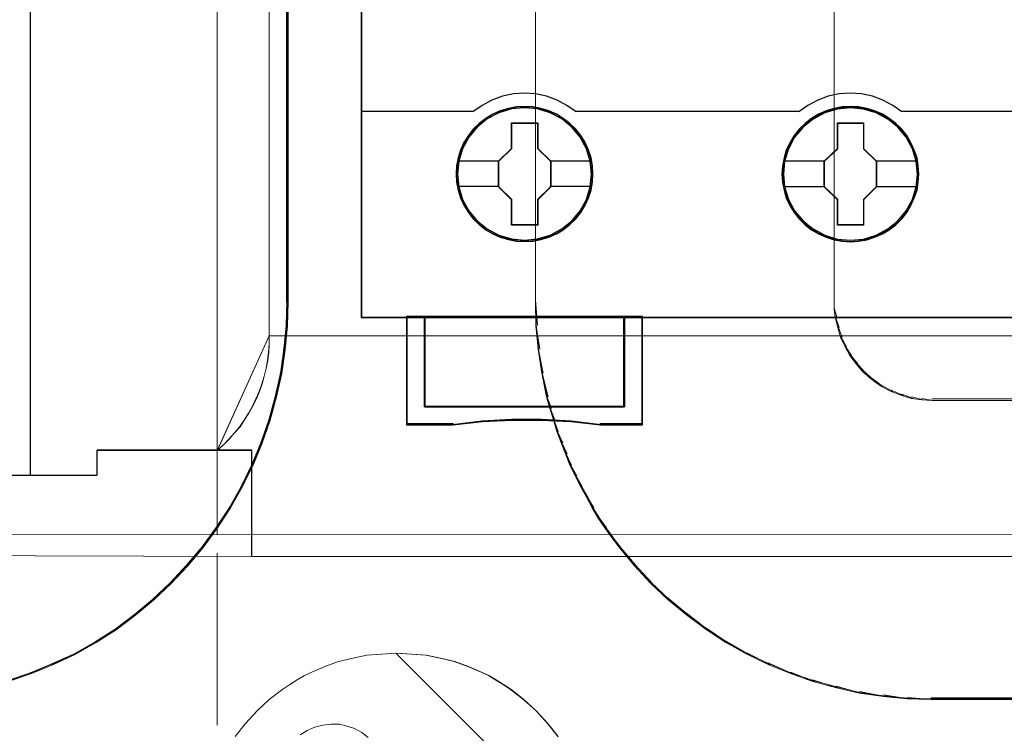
# Model space of a CAD drawing. Header units: millimetres. Extents: x -1290 to 1795, y -4192 to -1311.
# Tile 53 of 256: x 525.51 to 536.39, y -3296.29 to -3288.4. Entities that reach past the tile are written whole.
import ezdxf

# ---------------------------------------------------------------- set-up
doc = ezdxf.new("R2010")
doc.units = ezdxf.units.MM
doc.layers.add('$EL_istn', color=7, linetype='Continuous', lineweight=15)
doc.layers.add('Aparatura', color=7, linetype='Continuous', lineweight=13)
doc.layers.add('45', color=7, linetype='Continuous')
doc.styles.get("Standard").update_dxf_attribs({"font": 'ARIALN.TTF', "width": 0.8})
doc.dimstyles.new('100', dxfattribs={"dimtxt": 15, "dimasz": 10, "dimexe": 1.25, "dimexo": 0.625, "dimtad": 1, "dimdec": 0, "dimtxsty": 'Standard', "dimblk": 'OBLIQUE', "dimcen": 2.5, "dimadec": 0, "dimazin": 0, "dimtfac": 1, "dimtdec": 0, "dimtmove": 0, "dimatfit": 3, "dimldrblk": 'NONE', "dimfxl": 1, "dimarcsym": 0})

# ---------------------------------------------------------------- blocks, each defined once
blk = doc.blocks.new('*U33')
at = {"layer": '45', "color": 7}
for points in [[(79.039055, -226.499965), (6.964233, -226.499965), (6.964233, -308.565404), (79.039055, -308.565404), (79.039055, -226.499965)], [(19.767421, -300.64016), (19.745014, -300.192021), (19.672189, -299.743881), (19.515335, -299.31234), (19.336074, -298.897396), (19.100793, -298.510116), (18.820697, -298.161563), (18.495786, -297.840673), (18.131661, -297.564044), (17.756333, -297.32061), (17.330587, -297.138035), (16.89924, -297.010786), (16.445484, -296.927797), (15.991729, -296.905667), (15.537974, -296.927797), (15.095422, -297.010786), (14.647269, -297.138035), (14.232727, -297.32061), (13.846194, -297.564044), (13.487672, -297.840673), (13.151557, -298.161563), (12.888267, -298.510116), (12.641782, -298.897396), (12.445715, -299.31234), (12.328075, -299.743881), (12.238444, -300.192021), (12.204833, -300.64016), (12.238444, -301.088299), (12.328075, -301.525373), (12.445715, -301.956914), (12.641782, -302.366325), (12.888267, -302.759139), (13.151557, -303.118757), (13.487672, -303.434114), (13.846194, -303.716275), (14.232727, -303.943111), (14.647269, -304.125687), (15.095422, -304.264001), (15.537974, -304.352522), (15.991729, -304.374653), (16.445484, -304.352522), (16.89924, -304.264001), (17.330587, -304.125687), (17.756333, -303.943111), (18.131661, -303.716275), (18.495786, -303.434114), (18.820697, -303.118757), (19.100793, -302.759139), (19.336074, -302.366325), (19.515335, -301.956914), (19.672189, -301.525373), (19.745014, -301.088299), (19.767421, -300.64016)], [(19.767421, -300.64016), (19.745014, -300.192021), (19.672189, -299.743881), (19.515335, -299.31234), (19.336074, -298.897396), (19.100793, -298.510116), (18.820697, -298.161563), (18.495786, -297.840673), (18.131661, -297.564044), (17.756333, -297.32061), (17.330587, -297.138035), (16.89924, -297.010786), (16.445484, -296.927797), (15.991729, -296.905667), (15.537974, -296.927797), (15.095422, -297.010786), (14.647269, -297.138035), (14.232727, -297.32061), (13.846194, -297.564044), (13.487672, -297.840673), (13.151557, -298.161563), (12.888267, -298.510116), (12.641782, -298.897396), (12.445715, -299.31234), (12.328075, -299.743881), (12.238444, -300.192021), (12.204833, -300.64016), (12.238444, -301.088299), (12.328075, -301.525373), (12.445715, -301.956914), (12.641782, -302.366325), (12.888267, -302.759139), (13.151557, -303.118757), (13.487672, -303.434114), (13.846194, -303.716275), (14.232727, -303.943111), (14.647269, -304.125687), (15.095422, -304.264001), (15.537974, -304.352522), (15.991729, -304.374653), (16.445484, -304.352522), (16.89924, -304.264001), (17.330587, -304.125687), (17.756333, -303.943111), (18.131661, -303.716275), (18.495786, -303.434114), (18.820697, -303.118757), (19.100793, -302.759139), (19.336074, -302.366325), (19.515335, -301.956914), (19.672189, -301.525373), (19.745014, -301.088299), (19.767421, -300.64016)], [(19.745922, -300.639262), (19.723641, -300.193601), (19.65123, -299.747941), (19.495269, -299.318787), (19.317026, -298.906138), (19.083084, -298.521), (18.80458, -298.174375), (18.481517, -297.85526), (18.119462, -297.580161), (17.746268, -297.338074), (17.322943, -297.156509), (16.894048, -297.029964), (16.442872, -296.947434), (15.991697, -296.925426), (15.540522, -296.947434), (15.100486, -297.029964), (14.654881, -297.156509), (14.242696, -297.338074), (13.858362, -297.580161), (13.501878, -297.85526), (13.167674, -298.174375), (12.90588, -298.521), (12.660798, -298.906138), (12.465845, -299.318787), (12.348874, -299.747941), (12.259753, -300.193601), (12.226332, -300.639262), (12.259753, -301.084922), (12.348874, -301.519578), (12.465845, -301.948733), (12.660798, -302.355879), (12.90588, -302.746519), (13.167674, -303.104148), (13.501878, -303.417761), (13.858362, -303.698362), (14.242696, -303.923943), (14.654881, -304.105508), (15.100486, -304.243058), (15.540522, -304.331089), (15.991697, -304.353097), (16.442872, -304.331089), (16.894048, -304.243058), (17.322943, -304.105508), (17.746268, -303.923943), (18.119462, -303.698362), (18.481517, -303.417761), (18.80458, -303.104148), (19.083084, -302.746519), (19.317026, -302.355879), (19.495269, -301.948733), (19.65123, -301.519578), (19.723641, -301.084922), (19.745922, -300.639262)], [(37.777169, -300.645477), (37.749159, -300.197346), (37.681936, -299.749216), (37.525082, -299.317683), (37.345821, -298.908279), (37.11054, -298.515474), (36.830445, -298.166928), (36.499931, -297.851576), (36.135807, -297.574953), (35.76608, -297.331524), (35.334733, -297.148952), (34.908987, -297.016173), (34.44963, -296.933185), (33.995874, -296.911056), (33.542119, -296.933185), (33.099567, -297.016173), (32.651414, -297.148952), (32.242474, -297.331524), (31.85034, -297.574953), (31.491817, -297.851576), (31.161304, -298.166928), (30.898014, -298.515474), (30.651529, -298.908279), (30.455462, -299.317683), (30.33222, -299.749216), (30.242589, -300.197346), (30.21458, -300.645477), (30.242589, -301.093607), (30.33222, -301.530673), (30.455462, -301.962206), (30.651529, -302.377142), (30.898014, -302.764415), (31.161304, -303.124026), (31.491817, -303.44491), (31.85034, -303.721533), (32.242474, -303.953897), (32.651414, -304.136469), (33.099567, -304.269248), (33.542119, -304.357768), (33.995874, -304.38543), (34.44963, -304.357768), (34.908987, -304.269248), (35.334733, -304.136469), (35.76608, -303.953897), (36.135807, -303.721533), (36.499931, -303.44491), (36.830445, -303.124026), (37.11054, -302.764415), (37.345821, -302.377142), (37.525082, -301.962206), (37.681936, -301.530673), (37.749159, -301.093607), (37.777169, -300.645477)], [(37.777169, -300.645477), (37.749159, -300.197346), (37.681936, -299.749216), (37.525082, -299.317683), (37.345821, -298.908279), (37.11054, -298.515474), (36.830445, -298.166928), (36.499931, -297.851576), (36.135807, -297.574953), (35.76608, -297.331524), (35.334733, -297.148952), (34.908987, -297.016173), (34.44963, -296.933185), (33.995874, -296.911056), (33.542119, -296.933185), (33.099567, -297.016173), (32.651414, -297.148952), (32.242474, -297.331524), (31.85034, -297.574953), (31.491817, -297.851576), (31.161304, -298.166928), (30.898014, -298.515474), (30.651529, -298.908279), (30.455462, -299.317683), (30.33222, -299.749216), (30.242589, -300.197346), (30.21458, -300.645477), (30.242589, -301.093607), (30.33222, -301.530673), (30.455462, -301.962206), (30.651529, -302.377142), (30.898014, -302.764415), (31.161304, -303.124026), (31.491817, -303.44491), (31.85034, -303.721533), (32.242474, -303.953897), (32.651414, -304.136469), (33.099567, -304.269248), (33.542119, -304.357768), (33.995874, -304.38543), (34.44963, -304.357768), (34.908987, -304.269248), (35.334733, -304.136469), (35.76608, -303.953897), (36.135807, -303.721533), (36.499931, -303.44491), (36.830445, -303.124026), (37.11054, -302.764415), (37.345821, -302.377142), (37.525082, -301.962206), (37.681936, -301.530673), (37.749159, -301.093607), (37.777169, -300.645477)], [(37.755669, -300.645493), (37.727818, -300.199947), (37.660978, -299.754401), (37.505016, -299.325357), (37.326774, -298.918315), (37.092831, -298.527775), (36.814328, -298.181239), (36.485694, -297.867707), (36.123639, -297.592679), (35.756015, -297.350654), (35.32712, -297.169135), (34.903795, -297.037122), (34.44705, -296.954613), (33.995874, -296.932611), (33.544699, -296.954613), (33.104664, -297.037122), (32.659058, -297.169135), (32.252444, -297.350654), (31.862539, -297.592679), (31.506055, -297.867707), (31.177421, -298.181239), (30.915628, -298.527775), (30.670545, -298.918315), (30.475593, -299.325357), (30.353051, -299.754401), (30.26393, -300.199947), (30.23608, -300.645493), (30.26393, -301.091039), (30.353051, -301.525583), (30.475593, -301.954627), (30.670545, -302.36717), (30.915628, -302.752209), (31.177421, -303.109746), (31.506055, -303.428779), (31.862539, -303.703807), (32.252444, -303.934831), (32.659058, -304.11635), (33.104664, -304.248363), (33.544699, -304.336372), (33.995874, -304.363875), (34.44705, -304.336372), (34.903795, -304.248363), (35.32712, -304.11635), (35.756015, -303.934831), (36.123639, -303.703807), (36.485694, -303.428779), (36.814328, -303.109746), (37.092831, -302.752209), (37.326774, -302.36717), (37.505016, -301.954627), (37.660978, -301.525583), (37.727818, -301.091039), (37.755669, -300.645493)], [(15.278086, -297.802017), (16.720091, -297.802017), (16.720091, -299.220716), (17.438266, -299.924523), (17.438266, -301.343222), (16.720091, -302.058113), (16.720091, -303.465728), (15.278086, -303.465728), (15.278086, -302.058113), (14.542946, -301.343222), (14.542946, -299.924523), (15.278086, -299.220716), (15.278086, -297.802017)], [(15.278086, -297.802017), (16.720091, -297.802017), (16.720091, -297.802017), (16.720091, -299.220716), (16.720091, -299.220716), (17.438266, -299.924523), (17.438266, -299.924523), (17.438266, -301.343222), (17.438266, -301.343222), (16.720091, -302.058113), (16.720091, -302.058113), (16.720091, -303.465728), (16.720091, -303.465728), (15.278086, -303.465728), (15.278086, -303.465728), (15.278086, -302.058113), (15.278086, -302.058113), (14.542946, -301.343222), (14.542946, -301.343222), (14.542946, -299.924523), (14.542946, -299.924523), (15.278086, -299.220716), (15.278086, -299.220716), (15.278086, -297.802017), (15.278086, -297.802017)], [(15.289123, -297.823572), (16.710604, -297.823572), (16.710604, -299.231922), (17.418558, -299.930596), (17.418558, -301.338946), (16.710604, -302.048622), (16.710604, -303.445969), (15.289123, -303.445969), (15.289123, -302.048622), (14.564446, -301.338946), (14.564446, -299.930596), (15.289123, -299.231922), (15.289123, -297.823572)], [(33.282913, -297.807406), (34.72581, -297.807406), (34.72581, -299.226105), (35.44443, -299.929912), (35.44443, -301.348611), (34.72581, -302.063502), (34.72581, -303.471117), (33.282913, -303.471117), (33.282913, -302.063502), (32.547319, -301.348611), (32.547319, -299.929912), (33.282913, -299.226105), (33.282913, -297.807406)], [(33.282913, -297.807406), (34.72581, -297.807406), (34.72581, -297.807406), (34.72581, -299.226105), (34.72581, -299.226105), (35.44443, -299.929912), (35.44443, -299.929912), (35.44443, -301.348611), (35.44443, -301.348611), (34.72581, -302.063502), (34.72581, -302.063502), (34.72581, -303.471117), (34.72581, -303.471117), (33.282913, -303.471117), (33.282913, -303.471117), (33.282913, -302.063502), (33.282913, -302.063502), (32.547319, -301.348611), (32.547319, -301.348611), (32.547319, -299.929912), (32.547319, -299.929912), (33.282913, -299.226105), (33.282913, -299.226105), (33.282913, -297.807406), (33.282913, -297.807406)], [(33.293495, -297.828961), (34.714977, -297.828961), (34.714977, -299.237311), (35.42293, -299.935985), (35.42293, -301.344335), (34.714977, -302.054011), (34.714977, -303.451358), (33.293495, -303.451358), (33.293495, -302.054011), (32.568819, -301.344335), (32.568819, -299.935985), (33.293495, -299.237311), (33.293495, -297.828961)], [(21.511955, -313.506833), (10.464096, -313.506833), (10.464096, -308.520497), (9.458221, -308.520497), (9.458221, -314.49856), (12.023202, -314.49856), (13.649366, -314.326808), (15.281119, -314.243703), (16.924048, -314.243703), (18.561389, -314.326808), (20.193141, -314.49856), (22.512242, -314.49856), (22.512242, -308.520497), (21.511955, -308.520497), (21.511955, -313.506833)], [(21.51608, -308.520497), (10.461549, -308.520497), (10.461549, -313.514191), (21.51608, -313.514191), (21.51608, -308.520497)]]:
    blk.add_lwpolyline(points, close=True, dxfattribs=at)
at = {"layer": '45', "color": 139}
for points in [[(79.039055, -226.499965), (6.964233, -226.499965), (6.964233, -308.565404), (79.039055, -308.565404), (79.039055, -226.499965)], [(19.693963, -300.634699), (19.621131, -299.915435), (19.413839, -299.234901), (19.066485, -298.598629), (18.607081, -298.045349), (18.046832, -297.591659), (17.402546, -297.254158), (16.707838, -297.043912), (15.985117, -296.977518), (15.262397, -297.043912), (14.573291, -297.254158), (13.929005, -297.591659), (13.363154, -298.045349), (12.90375, -298.598629), (12.561998, -299.234901), (12.349104, -299.915435), (12.281874, -300.634699), (12.349104, -301.34843), (12.561998, -302.04003), (12.90375, -302.665236), (13.363154, -303.224049), (13.929005, -303.677739), (14.573291, -304.015239), (15.262397, -304.225486), (15.985117, -304.297412), (16.707838, -304.225486), (17.402546, -304.015239), (18.046832, -303.677739), (18.607081, -303.224049), (19.066485, -302.665236), (19.413839, -302.04003), (19.621131, -301.34843), (19.693963, -300.634699)], [(19.693963, -300.64016), (19.621131, -299.92091), (19.413839, -299.240389), (19.072087, -298.60413), (18.607081, -298.045328), (18.046832, -297.591647), (17.408149, -297.254153), (16.707838, -297.043911), (15.985117, -296.977518), (15.267999, -297.043911), (14.567688, -297.254153), (13.929005, -297.591647), (13.368756, -298.045328), (12.90375, -298.60413), (12.561998, -299.240389), (12.354706, -299.92091), (12.281874, -300.64016), (12.354706, -301.353877), (12.561998, -302.03993), (12.90375, -302.670657), (13.368756, -303.223926), (13.929005, -303.677607), (14.567688, -304.020634), (15.267999, -304.230876), (15.985117, -304.302801), (16.707838, -304.230876), (17.408149, -304.020634), (18.046832, -303.677607), (18.607081, -303.223926), (19.072087, -302.670657), (19.413839, -302.03993), (19.621131, -301.353877), (19.693963, -300.64016)], [(37.705502, -300.645621), (37.632672, -299.926357), (37.425387, -299.240289), (37.083645, -298.604018), (36.618653, -298.050738), (36.058422, -297.597048), (35.419758, -297.259547), (34.719469, -297.049301), (33.99677, -296.982907), (33.274071, -297.049301), (32.579384, -297.259547), (31.940721, -297.597048), (31.380489, -298.050738), (30.915497, -298.604018), (30.568154, -299.240289), (30.360868, -299.926357), (30.288038, -300.645621), (30.360868, -301.353819), (30.568154, -302.045419), (30.915497, -302.676158), (31.380489, -303.229438), (31.940721, -303.683127), (32.579384, -304.020628), (33.274071, -304.230875), (33.99677, -304.302801), (34.719469, -304.230875), (35.419758, -304.020628), (36.058422, -303.683127), (36.618653, -303.229438), (37.083645, -302.676158), (37.425387, -302.045419), (37.632672, -301.353819), (37.705502, -300.645621)], [(37.705502, -300.64016), (37.627068, -299.92091), (37.419776, -299.240389), (37.078024, -298.60413), (36.61862, -298.045328), (36.058371, -297.591647), (35.414085, -297.254153), (34.713775, -297.043911), (33.996656, -296.977518), (33.273936, -297.043911), (32.579227, -297.254153), (31.940544, -297.591647), (31.374693, -298.045328), (30.915289, -298.60413), (30.573537, -299.240389), (30.360643, -299.92091), (30.293413, -300.64016), (30.360643, -301.353877), (30.573537, -302.03993), (30.915289, -302.670657), (31.374693, -303.223926), (31.940544, -303.677607), (32.579227, -304.020634), (33.273936, -304.230876), (33.996656, -304.302801), (34.713775, -304.230876), (35.414085, -304.020634), (36.058371, -303.677607), (36.61862, -303.223926), (37.078024, -302.670657), (37.419776, -302.03993), (37.627068, -301.353877), (37.705502, -300.64016)]]:
    blk.add_lwpolyline(points, close=True, dxfattribs=at)
at = {"layer": '45', "color": 254}
blk.add_lwpolyline([(79.017555, -226.521521), (6.985732, -226.521521), (6.985732, -308.543849), (79.017555, -308.543849), (79.017555, -226.521521)], close=True, dxfattribs=at)
at = {"layer": '45', "color": 139}
for points in [[(18.837551, -297.202055), (18.332356, -296.845671), (17.787869, -296.552516), (17.209701, -296.339834), (16.603468, -296.213375), (15.980395, -296.16739), (15.374161, -296.213375), (14.767927, -296.339834), (14.18976, -296.552516), (13.639659, -296.845671), (13.140078, -297.202055)], [(36.847298, -297.202055), (36.342125, -296.845671), (35.79766, -296.552516), (35.219517, -296.339834), (34.613309, -296.213375), (33.990261, -296.16739), (33.384053, -296.213375), (32.772232, -296.339834), (32.194089, -296.552516), (31.649624, -296.845671), (31.14445, -297.202055)], [(6.964233, -297.158944), (13.18487, -297.158944)], [(18.792759, -297.158944), (25.013396, -297.158944)], [(24.968605, -297.158944), (31.189242, -297.158944)], [(36.802507, -297.158944), (49.198989, -297.158944)], [(9.458221, -308.520497), (9.458221, -314.49856)], [(10.461549, -308.520497), (10.461549, -313.514191)], [(21.471288, -313.514191), (21.471288, -308.520497)], [(22.46745, -308.520497), (22.46745, -314.49856)], [(10.461549, -313.47108), (21.51608, -313.47108)], [(12.059708, -314.455449), (9.458221, -314.455449)], [(20.201003, -314.49856), (18.566025, -314.29882), (16.925448, -314.202171), (15.279273, -314.202171), (13.644295, -314.29882), (12.014917, -314.49856)], [(22.512242, -314.455449), (20.156211, -314.455449)]]:
    blk.add_lwpolyline(points, dxfattribs=at)
at = {"layer": '45', "color": 7}
for points in [[(12.276499, -299.909068), (14.587738, -299.909068)], [(17.395266, -299.909068), (19.693963, -299.909068)], [(30.288038, -299.914457), (32.59211, -299.914457)], [(35.399638, -299.914457), (37.705502, -299.914457)], [(12.276499, -301.315566), (14.587738, -301.315566)], [(17.395266, -301.315566), (19.693963, -301.315566)], [(30.288038, -301.320955), (32.59211, -301.320955)], [(35.399638, -301.320955), (37.705502, -301.320955)]]:
    blk.add_lwpolyline(points, dxfattribs=at)
at = {"layer": '45', "color": 59}
for points in [[(21.511955, -313.506833), (10.464096, -313.506833), (10.464096, -308.520497), (9.458221, -308.520497), (9.458221, -314.49856), (12.023202, -314.49856), (13.649366, -314.326808), (15.281119, -314.243703), (16.924048, -314.243703), (18.561389, -314.326808), (20.193141, -314.49856), (22.512242, -314.49856), (22.512242, -308.520497), (21.511955, -308.520497), (21.511955, -313.506833)], [(21.49375, -313.493928), (10.482282, -313.493928), (10.482282, -308.542052), (9.479721, -308.542052), (9.479721, -314.4788), (12.036253, -314.4788), (13.65706, -314.308236), (15.283438, -314.225705), (16.920955, -314.225705), (18.552903, -314.308236), (20.17928, -314.4788), (22.490742, -314.4788), (22.490742, -308.542052), (21.49375, -308.542052), (21.49375, -313.493928)], [(21.51608, -308.520497), (10.461549, -308.520497), (10.461549, -313.514191), (21.51608, -313.514191), (21.51608, -308.520497)], [(21.49458, -308.542052), (10.483049, -308.542052), (10.483049, -313.494432), (21.49458, -313.494432), (21.49458, -308.542052)]]:
    blk.add_lwpolyline(points, close=True, dxfattribs=at)
blk = doc.blocks.new('_Oblique')
at = {"color": 0, "linetype": 'ByBlock', "lineweight": -2}
blk.add_line((-0.5, -0.5), (0.5, 0.5), dxfattribs=at)
blk = doc.blocks.new('*D43')
at = {"layer": '$EL_istn', "color": 0, "linetype": 'Continuous', "lineweight": -2, "ltscale": 0.1}
for p, q in [((605.291, -3294.716), (605.291, -3319.518)), ((518.091, -3296.815), (518.091, -3319.518)), ((518.091, -3318.268), (605.291, -3318.268))]:
    blk.add_line(p, q, dxfattribs=at)
at = {"layer": 'Defpoints', "color": 0}
for p in [(605.291, -3294.091), (518.091, -3296.19), (605.291, -3318.268)]:
    blk.add_point(p, dxfattribs=at)
at = {"layer": '$EL_istn', "color": 0, "linetype": 'ByBlock', "lineweight": -2, "xscale": 5, "yscale": 5, "zscale": 5, "rotation": 180}
blk.add_blockref('_Oblique', (518.091, -3318.268), dxfattribs=at)
at = {"layer": '$EL_istn', "color": 0, "linetype": 'ByBlock', "lineweight": -2, "xscale": 5, "yscale": 5, "zscale": 5}
blk.add_blockref('_Oblique', (605.291, -3318.268), dxfattribs=at)
at = {"layer": '$EL_istn', "color": 0, "lineweight": 5, "insert": (561.691, -3313.558), "char_height": 8, "attachment_point": 5}
blk.add_mtext('436', dxfattribs=at)
blk = doc.blocks.new('_None')

msp = doc.modelspace()

# ---------------------------------------------------------------- linework, layer by layer
at = {"layer": 'Aparatura', "lineweight": 13}
for points in [[(604.545, -3294.091), (604.545, -3243.057), (521.002, -3243.062), (521.002, -3294.086), (604.545, -3294.091)], [(604.545, -3294.091), (604.545, -3243.057), (521.002, -3243.062), (521.002, -3294.086), (604.545, -3294.091)], [(527.691, -3243.062), (527.691, -3294.086), (527.691, -3243.062)], [(527.691, -3294.086), (527.691, -3243.062), (527.691, -3294.086)], [(597.681, -3243.715), (597.681, -3266.607), (525.626, -3266.607), (525.626, -3243.715), (521.412, -3243.715), (521.412, -3293.434), (525.626, -3293.434), (525.626, -3270.541), (597.681, -3270.541), (597.681, -3293.434), (601.813, -3293.434), (601.813, -3243.715), (597.681, -3243.715)], [(597.716, -3243.716), (597.716, -3266.612), (525.629, -3266.612), (525.629, -3243.716), (521.416, -3243.716), (521.416, -3293.432), (525.629, -3293.432), (525.629, -3270.537), (597.716, -3270.537), (597.716, -3293.432), (601.847, -3293.432), (601.847, -3243.716), (597.716, -3243.716)], [(525.626, -3270.541), (525.626, -3293.434), (525.626, -3270.541)], [(525.629, -3270.536), (525.629, -3293.432), (525.629, -3270.536)], [(528.266, -3273.079), (528.266, -3291.891), (528.266, -3273.079)], [(528.266, -3273.079), (528.266, -3291.891), (595.047, -3291.891), (595.047, -3273.079), (528.266, -3273.079)], [(528.267, -3273.082), (528.267, -3291.889), (528.267, -3273.082)], [(528.267, -3273.082), (528.267, -3291.889), (595.073, -3291.889), (595.073, -3273.082), (528.267, -3273.082)], [(534.512, -3284.294), (534.512, -3284.294), (534.512, -3291.508), (534.512, -3284.294)], [(531.209, -3289.261), (531.209, -3286.594), (531.209, -3289.261)], [(528.459, -3291.508), (528.459, -3286.793), (528.459, -3291.508)], [(531.209, -3291.508), (531.209, -3289.829), (531.209, -3289.45), (531.209, -3289.32), (531.209, -3289.266), (531.209, -3289.25), (531.209, -3289.244), (531.209, -3289.244), (531.209, -3291.508)], [(528.453, -3291.788), (528.476, -3291.502), (528.453, -3291.788)], [(528.459, -3291.519), (528.459, -3291.491), (528.459, -3291.519)], [(531.209, -3291.491), (531.231, -3291.777), (531.209, -3291.491)], [(534.512, -3291.6), (534.512, -3291.491), (534.512, -3291.6)], [(534.54, -3291.686), (534.512, -3291.583), (534.54, -3291.686)], [(534.567, -3291.799), (534.523, -3291.669), (534.567, -3291.799)], [(528.426, -3292.051), (528.47, -3291.771), (528.426, -3292.051)], [(531.214, -3291.76), (531.258, -3292.04), (531.214, -3291.76)], [(534.599, -3291.906), (534.55, -3291.781), (534.599, -3291.906)], [(527.692, -3293.158), (527.757, -3293.098), (527.822, -3293.033), (527.882, -3292.963), (527.941, -3292.892), (527.99, -3292.822), (528.039, -3292.746), (528.082, -3292.67), (528.12, -3292.589), (528.158, -3292.508), (528.185, -3292.421), (528.212, -3292.335), (528.233, -3292.248), (528.25, -3292.162), (528.26, -3292.07), (528.266, -3291.983), (528.266, -3291.891), (527.692, -3293.158)], [(527.694, -3293.154), (527.765, -3293.094), (527.825, -3293.034), (527.885, -3292.963), (527.945, -3292.897), (527.994, -3292.821), (528.043, -3292.745), (528.087, -3292.668), (528.125, -3292.587), (528.158, -3292.505), (528.191, -3292.423), (528.212, -3292.336), (528.234, -3292.249), (528.251, -3292.161), (528.262, -3292.074), (528.267, -3291.981), (528.267, -3291.889), (527.694, -3293.154)], [(595.047, -3291.891), (528.266, -3291.891), (595.047, -3291.891)], [(528.266, -3291.891), (595.047, -3291.891), (528.266, -3291.891)], [(595.073, -3291.889), (528.267, -3291.889), (595.073, -3291.889)], [(528.267, -3291.889), (595.073, -3291.889), (528.267, -3291.889)], [(534.647, -3292.013), (534.582, -3291.889), (534.647, -3292.013)], [(534.701, -3292.11), (534.63, -3291.997), (534.701, -3292.11)], [(528.389, -3292.314), (528.444, -3292.034), (528.389, -3292.314)], [(531.241, -3292.023), (531.296, -3292.304), (531.241, -3292.023)], [(534.771, -3292.202), (534.684, -3292.093), (534.771, -3292.202)], [(534.846, -3292.288), (534.754, -3292.184), (534.846, -3292.288)], [(528.33, -3292.572), (528.406, -3292.297), (528.33, -3292.572)], [(531.279, -3292.287), (531.35, -3292.567), (531.279, -3292.287)], [(534.943, -3292.374), (534.829, -3292.271), (534.943, -3292.374)], [(535.045, -3292.449), (534.926, -3292.357), (535.045, -3292.449)], [(535.158, -3292.508), (535.028, -3292.432), (535.158, -3292.508)], [(528.26, -3292.831), (528.347, -3292.556), (528.26, -3292.831)], [(531.332, -3292.55), (531.387, -3292.696), (531.332, -3292.55)], [(535.276, -3292.551), (535.14, -3292.491), (535.276, -3292.551)], [(535.383, -3292.583), (535.259, -3292.534), (535.383, -3292.583)], [(535.496, -3292.599), (535.366, -3292.566), (535.496, -3292.599)], [(535.609, -3292.605), (535.479, -3292.582), (535.609, -3292.605)], [(535.592, -3292.588), (535.597, -3292.588), (561.662, -3292.588), (577.893, -3292.588), (583.868, -3292.588), (586.474, -3292.588), (587.269, -3292.588), (587.586, -3292.588), (587.678, -3292.588), (587.715, -3292.588), (587.726, -3292.588), (587.731, -3292.588), (535.592, -3292.588)], [(531.37, -3292.679), (531.425, -3292.82), (531.37, -3292.679)], [(528.174, -3293.083), (528.277, -3292.813), (528.174, -3293.083)], [(531.408, -3292.803), (531.462, -3292.949), (531.408, -3292.803)], [(531.445, -3292.932), (531.511, -3293.073), (531.445, -3292.932)], [(528.072, -3293.325), (528.191, -3293.066), (528.072, -3293.325)], [(531.494, -3293.055), (531.559, -3293.196), (531.494, -3293.055)], [(525.629, -3293.431), (521.416, -3293.431), (520.152, -3293.431), (520.152, -3294.304), (520.904, -3294.31), (528.076, -3294.331), (528.076, -3293.153), (527.695, -3293.153), (526.365, -3293.153), (526.365, -3293.431), (525.629, -3293.431)], [(525.629, -3293.431), (521.416, -3293.431), (520.152, -3293.431), (520.152, -3294.304), (520.904, -3294.31), (528.076, -3294.331), (528.076, -3293.153), (527.695, -3293.153), (526.365, -3293.153), (526.365, -3293.431), (525.629, -3293.431)], [(525.626, -3293.433), (521.412, -3293.433), (520.152, -3293.433), (520.152, -3294.305), (520.899, -3294.31), (528.071, -3294.332), (528.071, -3293.157), (527.692, -3293.157), (526.362, -3293.157), (526.362, -3293.433), (525.626, -3293.433)], [(525.626, -3293.433), (521.412, -3293.433), (520.152, -3293.433), (520.152, -3294.305), (520.899, -3294.31), (528.071, -3294.332), (528.071, -3293.157), (527.692, -3293.157), (526.362, -3293.157), (526.362, -3293.433), (525.626, -3293.433)], [(528.071, -3293.157), (526.361, -3293.157), (528.071, -3293.157)], [(526.361, -3293.157), (526.361, -3293.434), (526.361, -3293.157)], [(528.076, -3293.153), (526.365, -3293.153), (528.076, -3293.153)], [(526.365, -3293.153), (526.365, -3293.432), (526.365, -3293.153)], [(527.692, -3293.157), (528.071, -3293.157), (527.692, -3293.157)], [(527.694, -3293.153), (528.076, -3293.153), (527.694, -3293.153)], [(528.071, -3293.157), (528.071, -3293.39), (528.071, -3293.157)], [(528.071, -3294.332), (528.071, -3293.157), (528.071, -3294.332)], [(528.076, -3293.153), (528.076, -3293.388), (528.076, -3293.153)], [(528.076, -3294.331), (528.076, -3293.153), (528.076, -3294.331)], [(531.542, -3293.179), (531.607, -3293.32), (531.542, -3293.179)], [(527.954, -3293.567), (528.089, -3293.308), (527.954, -3293.567)], [(531.59, -3293.302), (531.666, -3293.438), (531.59, -3293.302)], [(526.365, -3293.431), (520.152, -3293.431), (526.365, -3293.431)], [(526.362, -3293.433), (520.152, -3293.433), (526.362, -3293.433)], [(525.626, -3293.433), (521.412, -3293.433), (525.626, -3293.433)], [(525.629, -3293.431), (521.416, -3293.431), (525.629, -3293.431)], [(528.071, -3293.39), (528.071, -3294.332), (528.071, -3293.39)], [(528.076, -3293.388), (528.076, -3294.331), (528.076, -3293.388)], [(531.649, -3293.421), (531.726, -3293.556), (531.649, -3293.421)], [(531.708, -3293.539), (531.79, -3293.675), (531.708, -3293.539)], [(527.825, -3293.798), (527.971, -3293.55), (527.825, -3293.798)], [(531.773, -3293.657), (531.855, -3293.793), (531.773, -3293.657)], [(527.68, -3294.018), (527.842, -3293.781), (527.68, -3294.018)], [(531.837, -3293.776), (531.919, -3293.906), (531.837, -3293.776)], [(531.902, -3293.888), (531.994, -3294.013), (531.902, -3293.888)], [(605.291, -3294.091), (518.091, -3294.086), (605.291, -3294.091)], [(527.524, -3294.234), (527.697, -3294.001), (527.524, -3294.234)], [(531.977, -3293.996), (532.069, -3294.121), (531.977, -3293.996)], [(532.052, -3294.104), (532.15, -3294.228), (532.052, -3294.104)], [(595.236, -3294.332), (528.071, -3294.332), (520.899, -3294.31), (520.899, -3296.193), (518.935, -3296.193), (518.8, -3296.193), (518.676, -3296.193), (518.676, -3307.174), (604.631, -3307.174), (604.631, -3294.294), (603.182, -3294.299), (602.408, -3294.31), (595.236, -3294.332)], [(595.269, -3294.331), (528.076, -3294.331), (520.904, -3294.309), (520.904, -3296.19), (518.936, -3296.19), (518.8, -3296.19), (518.68, -3296.19), (518.68, -3307.174), (604.665, -3307.174), (604.665, -3294.293), (603.215, -3294.303), (602.441, -3294.309), (595.269, -3294.331)], [(527.352, -3294.438), (527.541, -3294.216), (527.352, -3294.438)], [(527.691, -3294.293), (527.691, -3296.19), (527.691, -3294.293)], [(527.691, -3294.293), (527.691, -3296.19), (527.691, -3294.293)], [(527.691, -3294.294), (527.691, -3296.194), (527.691, -3294.294)], [(527.691, -3294.294), (527.691, -3296.194), (527.691, -3294.294)], [(532.133, -3294.211), (532.322, -3294.432), (532.133, -3294.211)], [(528.071, -3294.332), (520.899, -3294.31), (528.071, -3294.332)], [(520.899, -3294.31), (528.071, -3294.332), (520.899, -3294.31)], [(528.076, -3294.331), (520.904, -3294.309), (528.076, -3294.331)], [(520.904, -3294.309), (528.076, -3294.331), (520.904, -3294.309)], [(595.237, -3294.332), (528.071, -3294.332), (595.237, -3294.332)], [(528.071, -3294.332), (595.237, -3294.332), (528.071, -3294.332)], [(595.269, -3294.331), (528.076, -3294.331), (595.269, -3294.331)], [(528.076, -3294.331), (595.269, -3294.331), (528.076, -3294.331)], [(527.17, -3294.631), (527.369, -3294.421), (527.17, -3294.631)], [(532.305, -3294.415), (532.499, -3294.626), (532.305, -3294.415)], [(526.976, -3294.814), (527.187, -3294.614), (526.976, -3294.814)], [(532.482, -3294.609), (532.692, -3294.809), (532.482, -3294.609)], [(526.778, -3294.981), (526.993, -3294.797), (526.778, -3294.981)], [(532.675, -3294.792), (532.897, -3294.976), (532.675, -3294.792)], [(532.879, -3294.958), (533.111, -3295.136), (532.879, -3294.958)], [(526.563, -3295.142), (526.795, -3294.964), (526.563, -3295.142)], [(526.343, -3295.282), (526.58, -3295.125), (526.343, -3295.282)], [(533.094, -3295.12), (533.332, -3295.282), (533.094, -3295.12)], [(526.112, -3295.416), (526.36, -3295.265), (526.112, -3295.416)], [(533.314, -3295.265), (533.562, -3295.411), (533.314, -3295.265)], [(533.546, -3295.394), (533.799, -3295.524), (533.546, -3295.394)], [(525.87, -3295.524), (526.129, -3295.399), (525.87, -3295.524)], [(525.376, -3295.712), (525.645, -3295.609), (525.376, -3295.712)], [(525.628, -3295.626), (525.887, -3295.506), (525.628, -3295.626)], [(533.782, -3295.506), (534.046, -3295.626), (533.782, -3295.506)], [(534.029, -3295.609), (534.293, -3295.712), (534.029, -3295.609)], [(534.276, -3295.695), (534.551, -3295.782), (534.276, -3295.695)], [(534.534, -3295.764), (534.809, -3295.841), (534.534, -3295.764)], [(534.791, -3295.824), (535.072, -3295.878), (534.791, -3295.824)], [(535.055, -3295.861), (535.335, -3295.905), (535.055, -3295.861)], [(535.318, -3295.888), (535.598, -3295.911), (535.318, -3295.888)], [(535.581, -3295.893), (535.609, -3295.893), (535.581, -3295.893)], [(535.592, -3295.893), (535.592, -3295.893), (561.67, -3295.893), (535.592, -3295.893)]]:
    msp.add_lwpolyline(points, close=True, dxfattribs=at)
for points in [[(525.626, -3270.541), (525.626, -3293.434), (526.362, -3293.434), (526.362, -3293.158), (527.692, -3293.158), (527.757, -3293.098), (527.822, -3293.033), (527.882, -3292.963), (527.941, -3292.892), (527.99, -3292.822), (528.039, -3292.746), (528.082, -3292.67), (528.12, -3292.589), (528.158, -3292.508), (528.185, -3292.422), (528.212, -3292.335), (528.233, -3292.248), (528.25, -3292.162), (528.26, -3292.07), (528.266, -3291.983), (528.266, -3291.891), (528.266, -3291.891), (528.266, -3273.079)], [(525.626, -3270.541), (525.626, -3293.434), (526.362, -3293.434), (526.362, -3293.158), (527.692, -3293.158), (527.757, -3293.098), (527.822, -3293.033), (527.882, -3292.963), (527.941, -3292.892), (527.99, -3292.822), (528.039, -3292.746), (528.082, -3292.67), (528.12, -3292.589), (528.158, -3292.508), (528.185, -3292.422), (528.212, -3292.335), (528.233, -3292.248), (528.25, -3292.162), (528.26, -3292.07), (528.266, -3291.983), (528.266, -3291.891), (528.266, -3291.891), (528.266, -3273.079)], [(525.629, -3270.536), (525.629, -3293.432), (526.365, -3293.432), (526.365, -3293.154), (527.695, -3293.154), (527.766, -3293.094), (527.825, -3293.034), (527.885, -3292.963), (527.945, -3292.898), (527.994, -3292.821), (528.043, -3292.745), (528.087, -3292.669), (528.125, -3292.587), (528.158, -3292.505), (528.191, -3292.423), (528.212, -3292.336), (528.234, -3292.249), (528.251, -3292.162), (528.262, -3292.074), (528.267, -3291.982), (528.267, -3291.889), (528.267, -3291.889), (528.267, -3273.082)], [(525.629, -3270.536), (525.629, -3293.432), (526.365, -3293.432), (526.365, -3293.154), (527.695, -3293.154), (527.766, -3293.094), (527.825, -3293.034), (527.885, -3292.963), (527.945, -3292.898), (527.994, -3292.821), (528.043, -3292.745), (528.087, -3292.669), (528.125, -3292.587), (528.158, -3292.505), (528.191, -3292.423), (528.212, -3292.336), (528.234, -3292.249), (528.251, -3292.162), (528.262, -3292.074), (528.267, -3291.982), (528.267, -3291.889), (528.267, -3291.889), (528.267, -3273.082)], [(561.661, -3292.605), (535.598, -3292.605), (535.592, -3292.605), (535.48, -3292.599), (535.367, -3292.583), (535.259, -3292.551), (535.141, -3292.508), (535.028, -3292.449), (534.926, -3292.374), (534.829, -3292.287), (534.754, -3292.201), (534.684, -3292.11), (534.631, -3292.013), (534.582, -3291.906), (534.55, -3291.798), (534.523, -3291.685), (534.512, -3291.599), (534.512, -3291.508), (534.512, -3284.308)], [(534.512, -3284.308), (534.512, -3291.508), (534.512, -3291.599), (534.523, -3291.685), (534.55, -3291.798), (534.582, -3291.906), (534.631, -3292.013), (534.684, -3292.11), (534.754, -3292.201), (534.829, -3292.287), (534.926, -3292.374), (535.028, -3292.449), (535.141, -3292.508), (535.259, -3292.551), (535.367, -3292.583), (535.479, -3292.599), (535.592, -3292.605), (535.598, -3292.605), (561.662, -3292.605)], [(531.209, -3286.608), (531.209, -3289.259), (531.209, -3289.259), (531.209, -3289.265), (531.209, -3289.281), (531.209, -3289.335), (531.209, -3289.464), (531.209, -3289.84), (531.209, -3291.507), (531.214, -3291.776), (531.241, -3292.039), (531.279, -3292.303), (531.332, -3292.566), (531.37, -3292.695), (531.408, -3292.819), (531.445, -3292.948), (531.494, -3293.072), (531.542, -3293.195), (531.59, -3293.319), (531.649, -3293.437), (531.709, -3293.556), (531.773, -3293.674), (531.837, -3293.792), (531.902, -3293.905), (531.977, -3294.013), (532.052, -3294.12), (532.133, -3294.228), (532.305, -3294.432), (532.482, -3294.626), (532.676, -3294.808), (532.88, -3294.975), (533.095, -3295.136), (533.315, -3295.282), (533.546, -3295.411), (533.782, -3295.524), (534.03, -3295.626), (534.277, -3295.712), (534.535, -3295.782), (534.792, -3295.841), (535.056, -3295.878), (535.319, -3295.905), (535.582, -3295.911), (535.593, -3295.911), (535.593, -3295.911), (561.661, -3295.911)], [(561.662, -3295.903), (535.595, -3295.903), (535.595, -3295.903), (535.584, -3295.903), (535.321, -3295.897), (535.058, -3295.87), (534.795, -3295.833), (534.537, -3295.773), (534.279, -3295.703), (534.032, -3295.617), (533.785, -3295.515), (533.548, -3295.402), (533.317, -3295.273), (533.097, -3295.128), (532.882, -3294.966), (532.678, -3294.8), (532.485, -3294.617), (532.307, -3294.423), (532.135, -3294.218), (532.055, -3294.111), (531.98, -3294.003), (531.904, -3293.896), (531.84, -3293.783), (531.775, -3293.664), (531.711, -3293.546), (531.652, -3293.428), (531.593, -3293.309), (531.544, -3293.185), (531.496, -3293.062), (531.448, -3292.938), (531.41, -3292.809), (531.372, -3292.685), (531.335, -3292.556), (531.281, -3292.292), (531.244, -3292.029), (531.217, -3291.765), (531.211, -3291.496), (531.211, -3289.828), (531.211, -3289.451), (531.211, -3289.322), (531.211, -3289.268), (531.211, -3289.252), (531.211, -3289.247), (531.211, -3289.247), (531.211, -3286.594)], [(528.461, -3286.793), (528.461, -3291.496), (528.461, -3291.507), (528.455, -3291.776), (528.428, -3292.039), (528.391, -3292.303), (528.332, -3292.561), (528.262, -3292.82), (528.176, -3293.072), (528.074, -3293.315), (527.956, -3293.557), (527.827, -3293.788), (527.682, -3294.009), (527.526, -3294.224), (527.354, -3294.428), (527.171, -3294.622), (526.978, -3294.805), (526.779, -3294.972), (526.564, -3295.133), (526.344, -3295.273), (526.113, -3295.408), (525.871, -3295.515), (525.629, -3295.617), (525.377, -3295.703)], [(525.387, -3295.711), (525.639, -3295.625), (525.882, -3295.523), (526.124, -3295.415), (526.355, -3295.281), (526.576, -3295.141), (526.791, -3294.979), (526.99, -3294.812), (527.184, -3294.629), (527.367, -3294.435), (527.539, -3294.23), (527.695, -3294.015), (527.841, -3293.794), (527.97, -3293.563), (528.088, -3293.32), (528.191, -3293.078), (528.277, -3292.825), (528.347, -3292.566), (528.406, -3292.308), (528.444, -3292.044), (528.47, -3291.78), (528.476, -3291.511), (528.476, -3291.5), (528.476, -3286.793)], [(525.384, -3295.703), (525.637, -3295.617), (525.879, -3295.515), (526.12, -3295.408), (526.351, -3295.273), (526.571, -3295.134), (526.786, -3294.972), (526.985, -3294.806), (527.178, -3294.623), (527.361, -3294.429), (527.533, -3294.225), (527.689, -3294.01), (527.834, -3293.79), (527.963, -3293.559), (528.081, -3293.317), (528.183, -3293.075), (528.269, -3292.822), (528.339, -3292.564), (528.398, -3292.306), (528.435, -3292.043), (528.462, -3291.779), (528.468, -3291.511), (528.468, -3291.5), (528.468, -3286.802)], [(595.047, -3291.891), (528.266, -3291.891), (528.266, -3291.983), (528.26, -3292.07), (528.249, -3292.162), (528.233, -3292.248), (528.211, -3292.335), (528.184, -3292.421), (528.157, -3292.508), (528.119, -3292.589), (528.082, -3292.67), (528.038, -3292.746), (527.99, -3292.822), (527.941, -3292.892), (527.882, -3292.963), (527.822, -3293.033), (527.757, -3293.098), (527.692, -3293.157), (528.071, -3293.157), (528.071, -3294.332), (528.071, -3294.332), (595.236, -3294.332)], [(595.047, -3291.891), (528.266, -3291.891), (528.266, -3291.983), (528.26, -3292.07), (528.249, -3292.162), (528.233, -3292.248), (528.211, -3292.335), (528.184, -3292.421), (528.157, -3292.508), (528.119, -3292.589), (528.082, -3292.67), (528.038, -3292.746), (527.99, -3292.822), (527.941, -3292.892), (527.882, -3292.963), (527.822, -3293.033), (527.757, -3293.098), (527.692, -3293.157), (528.071, -3293.157), (528.071, -3294.332), (528.071, -3294.332), (595.236, -3294.332)], [(595.073, -3291.889), (528.267, -3291.889), (528.267, -3291.981), (528.261, -3292.074), (528.25, -3292.161), (528.234, -3292.249), (528.212, -3292.336), (528.19, -3292.423), (528.158, -3292.505), (528.125, -3292.587), (528.087, -3292.668), (528.043, -3292.745), (527.994, -3292.821), (527.945, -3292.897), (527.885, -3292.963), (527.825, -3293.034), (527.765, -3293.094), (527.694, -3293.154), (528.076, -3293.154), (528.076, -3294.331), (528.076, -3294.331), (595.269, -3294.331)], [(595.073, -3291.889), (528.267, -3291.889), (528.267, -3291.981), (528.261, -3292.074), (528.25, -3292.161), (528.234, -3292.249), (528.212, -3292.336), (528.19, -3292.423), (528.158, -3292.505), (528.125, -3292.587), (528.087, -3292.668), (528.043, -3292.745), (527.994, -3292.821), (527.945, -3292.897), (527.885, -3292.963), (527.825, -3293.034), (527.765, -3293.094), (527.694, -3293.154), (528.076, -3293.154), (528.076, -3294.331), (528.076, -3294.331), (595.269, -3294.331)], [(531.461, -3296.322), (531.348, -3296.176), (531.218, -3296.036), (531.083, -3295.912), (530.938, -3295.798), (530.857, -3295.744), (530.776, -3295.696), (530.695, -3295.647), (530.614, -3295.61), (530.469, -3295.545), (530.318, -3295.491), (530.161, -3295.453), (530.005, -3295.421), (529.843, -3295.41), (529.676, -3295.399), (529.509, -3295.41), (529.347, -3295.421), (529.191, -3295.453), (529.034, -3295.491), (528.883, -3295.545), (528.738, -3295.61), (528.657, -3295.647), (528.576, -3295.696), (528.495, -3295.744), (528.419, -3295.798), (528.268, -3295.912), (528.134, -3296.036), (528.004, -3296.176), (527.891, -3296.322)], [(527.891, -3296.322), (528.004, -3296.176), (528.134, -3296.036), (528.268, -3295.912), (528.419, -3295.798), (528.495, -3295.744), (528.576, -3295.696), (528.657, -3295.647), (528.738, -3295.61), (528.883, -3295.545), (529.034, -3295.491), (529.191, -3295.453), (529.347, -3295.421), (529.509, -3295.41), (529.676, -3295.399), (529.843, -3295.41), (530.005, -3295.421), (530.161, -3295.453), (530.318, -3295.491), (530.469, -3295.545), (530.614, -3295.61), (530.695, -3295.647), (530.776, -3295.696), (530.857, -3295.744), (530.938, -3295.798), (531.083, -3295.912), (531.218, -3296.036), (531.348, -3296.176), (531.461, -3296.322)], [(531.459, -3296.325), (531.346, -3296.179), (531.216, -3296.038), (531.08, -3295.914), (530.934, -3295.8), (530.853, -3295.746), (530.772, -3295.697), (530.691, -3295.648), (530.609, -3295.61), (530.463, -3295.545), (530.312, -3295.491), (530.155, -3295.453), (529.998, -3295.421), (529.835, -3295.41), (529.667, -3295.399), (531.855, -3297.593)], [(528.611, -3296.303), (528.687, -3296.254), (528.773, -3296.216), (528.86, -3296.195), (528.951, -3296.184), (529.043, -3296.184), (529.13, -3296.205), (529.211, -3296.232), (529.292, -3296.276), (529.362, -3296.33)]]:
    msp.add_lwpolyline(points, dxfattribs=at)

# ---------------------------------------------------------------- block references
at = {"layer": 'Aparatura', "lineweight": 13, "xscale": 0.2, "yscale": 0.2, "zscale": 0.2}
msp.add_blockref('*U33', (527.891, -3229.974), dxfattribs=at)

# ---------------------------------------------------------------- dimensions: what is measured, and where the dimension line sits
at = {"layer": '$EL_istn', "linetype": 'Continuous', "lineweight": 5, "ltscale": 0.1}
dim = msp.add_linear_dim(base=(605.291, -3318.268), p1=(518.091, -3296.19), p2=(605.291, -3294.091), dimstyle='100', override={"dimtxt": 8, "dimasz": 5, "dimlfac": 5, "dimfxl": 35, "dimfxlon": 0}, dxfattribs=at)
dim.commit()
dim.dimension.update_dxf_attribs({"geometry": '*D43', "text_midpoint": (561.691, -3313.558)})

doc.saveas('drawing.dxf')
